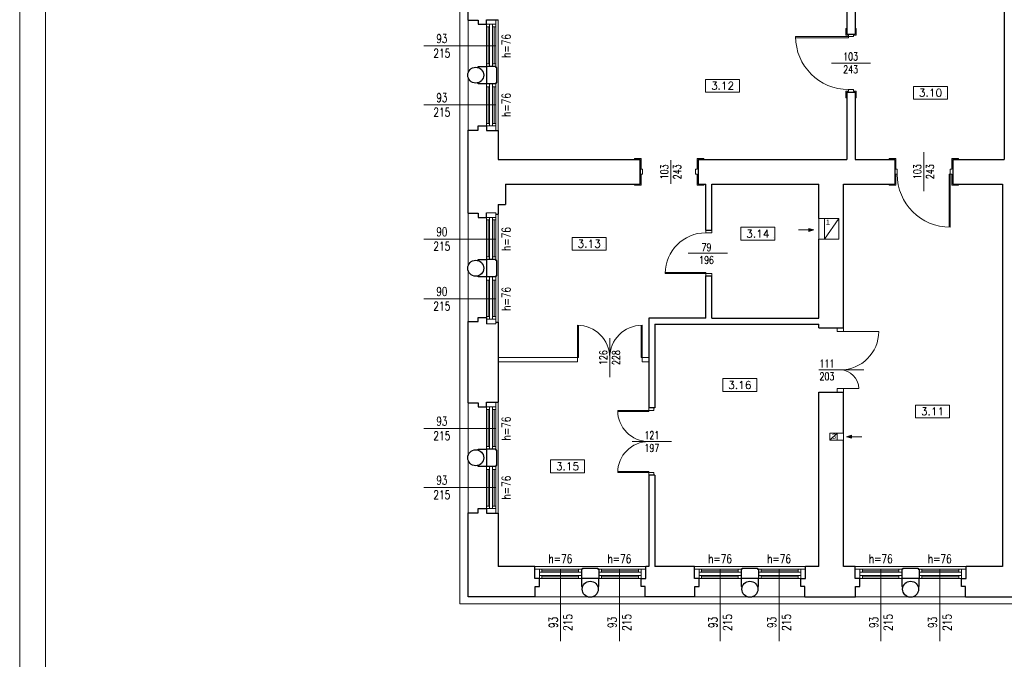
# Model space of a CAD drawing. Header units: millimetres. Extents: x -5254 to 173417, y -28809 to -6400.
# Tile 82 of 256: x 48633 to 50550, y -27356 to -26111. Entities that reach past the tile are written whole.
import ezdxf

# ---------------------------------------------------------------- set-up
doc = ezdxf.new("R2010")
doc.units = ezdxf.units.MM
for name, color, linetype, lineweight in [('m_cienka', 7, 'Continuous', 5), ('m_stolarka', 7, 'Continuous', 9), ('m_tabela', 7, 'Continuous', 15), ('m_tekst', 7, 'Continuous', 13), ('m_wentylacja', 7, 'Continuous', 5), ('m_widok', 7, 'Continuous', 9), ('m_ściany', 7, 'Continuous', 30)]:
    doc.layers.add(name, color=color, linetype=linetype, lineweight=lineweight)
doc.styles.add('ROMANS', font='Romans.shx', dxfattribs={"height": 0.2})
doc.styles.get("Standard").update_dxf_attribs({"font": 'arial.ttf'})
doc.styles.add('styl1', font='simplex.shx', dxfattribs={"width": 0.75})

# ---------------------------------------------------------------- blocks, each defined once
blk = doc.blocks.new('strz')
at = {"layer": 'm_wentylacja', "ltscale": 2}
h = blk.add_hatch(color=0, dxfattribs=at)
h.paths.add_polyline_path([(0, 9.8), (-2.9, 9.8), (0, 0)])
h.paths.add_polyline_path([(2.9, 9.8), (0, 9.8), (0, 0)])
at = {"layer": 'm_wentylacja', "color": 0, "ltscale": 2}
for p, q in [((0, 0), (0, 29.8)), ((0, 0), (-2.9, 9.8)), ((-2.9, 9.8), (2.9, 9.8)), ((0, 0), (2.9, 9.8))]:
    blk.add_line(p, q, dxfattribs=at)

msp = doc.modelspace()

# ---------------------------------------------------------------- linework, layer by layer
at = {"layer": 'm_cienka', "color": 7, "ltscale": 3}
for p, q in [((49559.91, -26161.95), (49419.91, -26161.95)), ((49559.91, -26276.91), (49419.91, -26276.91)), ((49559.91, -26537.95), (49419.91, -26537.95)), ((49559.91, -26654.41), (49419.91, -26654.41)), ((49559.91, -26906.95), (49419.91, -26906.95)), ((49559.91, -27021.91), (49419.91, -27021.91)), ((49685.91, -27180.91), (49685.91, -27320.91)), ((49800.88, -27180.91), (49800.88, -27320.91)), ((49996.91, -27180.91), (49996.91, -27320.91)), ((50111.88, -27180.91), (50111.88, -27320.91)), ((50309.91, -27180.91), (50309.91, -27320.91)), ((50424.88, -27180.91), (50424.88, -27320.91))]:
    msp.add_line(p, q, dxfattribs=at)
at = {"layer": 'm_cienka', "color": 7, "ltscale": 2}
for p, q in [((50289.98, -26195.41), (50213.85, -26195.41)), ((49900.73, -26384.27), (49900.73, -26430.4)), ((50393.41, -26368.85), (50393.41, -26444.98)), ((50010.98, -26565.41), (49934.85, -26565.41)), ((49781.91, -26730.85), (49781.91, -26806.98)), ((50188.91, -26792.91), (50277.05, -26792.91)), ((49901.98, -26932.41), (49825.85, -26932.41))]:
    msp.add_line(p, q, dxfattribs=at)
at = {"layer": 'm_cienka', "color": 7}
for p, q in [((49968.76, -26227.15), (49968.76, -26252.15)), ((50034.76, -26227.15), (49968.76, -26227.15)), ((50034.76, -26252.15), (50034.76, -26227.15)), ((49968.76, -26252.15), (50034.76, -26252.15)), ((50373.63, -26240.79), (50373.63, -26265.79)), ((50439.63, -26240.79), (50373.63, -26240.79)), ((50439.63, -26265.79), (50439.63, -26240.79)), ((50373.63, -26265.79), (50439.63, -26265.79)), ((50037.42, -26515.22), (50037.42, -26540.22)), ((50103.42, -26515.22), (50037.42, -26515.22)), ((50103.42, -26540.22), (50103.42, -26515.22)), ((49708.85, -26534.85), (49708.85, -26559.85)), ((49774.85, -26534.85), (49708.85, -26534.85)), ((49774.85, -26559.85), (49774.85, -26534.85)), ((50037.42, -26540.22), (50103.42, -26540.22)), ((49708.85, -26559.85), (49774.85, -26559.85)), ((50002.27, -26809.86), (50002.27, -26834.86)), ((50068.27, -26809.86), (50002.27, -26809.86)), ((50068.27, -26834.86), (50068.27, -26809.86)), ((50002.27, -26834.86), (50068.27, -26834.86)), ((50377.72, -26861.24), (50377.72, -26886.24)), ((50443.72, -26861.24), (50377.72, -26861.24)), ((50443.72, -26886.24), (50443.72, -26861.24)), ((50377.72, -26886.24), (50443.72, -26886.24)), ((49666.85, -26968.14), (49666.85, -26993.14)), ((49732.85, -26968.14), (49666.85, -26968.14)), ((49732.85, -26993.14), (49732.85, -26968.14)), ((49666.85, -26993.14), (49732.85, -26993.14))]:
    msp.add_line(p, q, dxfattribs=at)
at = {"layer": 'm_cienka', "color": 7, "ltscale": 2}
msp.add_lwpolyline([(50513.76, -24341.31), (49489.91, -24341.31), (49489.91, -25538.31), (49378.91, -25538.31), (49378.91, -26049.31), (49490.01, -26049.31), (49489.91, -27248.22), (49504.91, -27248.22), (50624.91, -27248.32), (50624.91, -26797.31), (52310.91, -26797.31), (52310.91, -26834.22), (52807.91, -26834.22)], dxfattribs=at)
at = {"layer": 'm_stolarka', "color": 7}
for p, q in [((49541.91, -26119.91), (49541.91, -26201.91)), ((49547.91, -26124.91), (49541.91, -26124.91)), ((49544.91, -26196.91), (49544.91, -26124.91)), ((49547.91, -26119.91), (49547.91, -26201.91)), ((49553.91, -26119.91), (49553.91, -26201.91)), ((49553.91, -26124.91), (49559.91, -26124.91)), ((49556.91, -26124.91), (49556.91, -26196.91)), ((49559.91, -26119.91), (49559.91, -26201.91)), ((50241.91, -26140.91), (50241.91, -26127.91)), ((50241.91, -26127.91), (50243.91, -26127.91)), ((50261.91, -26127.91), (50259.91, -26127.91)), ((50261.91, -26140.91), (50261.91, -26127.91)), ((50246.91, -26143.91), (50143.91, -26143.91)), ((50143.91, -26143.91), (50143.91, -26143.91)), ((50246.91, -26145.91), (50143.91, -26145.91)), ((50246.91, -26140.91), (50241.91, -26140.91)), ((50246.91, -26140.91), (50246.91, -26143.91)), ((50246.91, -26143.91), (50256.91, -26143.91)), ((50246.91, -26145.91), (50246.91, -26143.91)), ((50256.91, -26140.91), (50256.91, -26143.91)), ((50256.91, -26140.91), (50261.91, -26140.91)), ((49547.91, -26196.91), (49541.91, -26196.91)), ((49553.91, -26196.91), (49559.91, -26196.91)), ((49541.91, -26235.91), (49541.91, -26317.91)), ((49547.91, -26241.84), (49541.91, -26241.84)), ((49544.91, -26312.91), (49544.91, -26241.84)), ((49547.91, -26235.91), (49547.91, -26317.91)), ((49553.91, -26235.91), (49553.91, -26317.91)), ((49553.91, -26241.84), (49559.91, -26241.84)), ((49556.91, -26241.84), (49556.91, -26312.91)), ((49559.91, -26235.91), (49559.91, -26317.91)), ((50031.58, -26246.46), (50031.58, -26246.46)), ((50246.91, -26249.91), (50241.91, -26249.91)), ((50241.91, -26249.91), (50241.91, -26262.91)), ((50246.91, -26249.91), (50246.91, -26246.91)), ((50246.91, -26246.91), (50256.91, -26246.91)), ((50246.91, -26246.91), (50246.91, -26246.91)), ((50256.91, -26249.91), (50256.91, -26246.91)), ((50256.91, -26249.91), (50261.91, -26249.91)), ((50261.91, -26249.91), (50261.91, -26262.91)), ((50241.91, -26262.91), (50243.91, -26262.91)), ((50261.91, -26262.91), (50259.91, -26262.91)), ((50436.46, -26260.1), (50436.46, -26260.1)), ((49547.91, -26312.91), (49541.91, -26312.91)), ((49553.91, -26312.91), (49559.91, -26312.91)), ((49842.91, -26380.91), (49829.91, -26380.91)), ((49829.91, -26380.91), (49829.91, -26382.91)), ((49842.91, -26401.91), (49842.91, -26380.91)), ((49951.91, -26401.91), (49951.91, -26380.91)), ((49951.91, -26380.91), (49964.91, -26380.91)), ((49964.91, -26380.91), (49964.91, -26382.91)), ((50338.91, -26380.91), (50325.91, -26380.91)), ((50325.91, -26380.91), (50325.91, -26382.91)), ((50338.91, -26401.91), (50338.91, -26380.91)), ((50447.91, -26401.91), (50447.91, -26380.91)), ((50447.91, -26380.91), (50460.91, -26380.91)), ((50460.91, -26380.91), (50460.91, -26382.91)), ((49845.91, -26401.91), (49842.91, -26401.91)), ((49845.91, -26401.91), (49845.91, -26411.91)), ((49948.91, -26401.91), (49948.91, -26411.91)), ((49948.91, -26401.91), (49951.91, -26401.91)), ((50341.91, -26401.91), (50338.91, -26401.91)), ((50341.91, -26401.91), (50341.91, -26411.91)), ((50444.91, -26401.91), (50444.91, -26411.91)), ((50444.91, -26401.91), (50447.91, -26401.91)), ((49845.91, -26411.91), (49842.91, -26411.91)), ((49842.91, -26411.91), (49842.91, -26432.91)), ((49845.91, -26411.91), (49845.91, -26411.91)), ((49948.91, -26411.91), (49951.91, -26411.91)), ((49951.91, -26411.91), (49951.91, -26432.91)), ((50341.91, -26411.91), (50338.91, -26411.91)), ((50338.91, -26411.91), (50338.91, -26432.91)), ((50341.91, -26411.91), (50341.91, -26411.91)), ((50442.91, -26411.91), (50442.91, -26514.91)), ((50442.91, -26411.91), (50444.91, -26411.91)), ((50444.91, -26411.91), (50447.91, -26411.91)), ((50444.91, -26411.91), (50444.91, -26514.91)), ((50447.91, -26411.91), (50447.91, -26432.91)), ((49829.91, -26432.91), (49829.91, -26430.91)), ((49842.91, -26432.91), (49829.91, -26432.91)), ((49951.91, -26432.91), (49964.91, -26432.91)), ((49964.91, -26432.91), (49964.91, -26430.91)), ((50325.91, -26432.91), (50325.91, -26430.91)), ((50338.91, -26432.91), (50325.91, -26432.91)), ((50447.91, -26432.91), (50460.91, -26432.91)), ((50460.91, -26432.91), (50460.91, -26430.91)), ((49541.91, -26495.91), (49541.91, -26577.91)), ((49547.91, -26500.91), (49541.91, -26500.91)), ((49544.91, -26572.91), (49544.91, -26500.91)), ((49547.91, -26495.91), (49547.91, -26577.91)), ((49553.91, -26495.91), (49553.91, -26577.91)), ((49553.91, -26500.91), (49559.91, -26500.91)), ((49556.91, -26500.91), (49556.91, -26572.91)), ((49559.91, -26495.91), (49559.91, -26577.91)), ((50444.91, -26514.91), (50444.91, -26514.91)), ((49968.91, -26525.91), (49968.91, -26525.91)), ((50100.24, -26534.53), (50100.24, -26534.53)), ((49771.67, -26554.16), (49771.67, -26554.16)), ((49547.91, -26572.91), (49541.91, -26572.91)), ((49553.91, -26572.91), (49559.91, -26572.91)), ((49541.91, -26611.91), (49541.91, -26696.91)), ((49547.91, -26611.91), (49547.91, -26693.91)), ((49553.91, -26611.91), (49553.91, -26693.91)), ((49559.91, -26611.91), (49559.91, -26696.91)), ((49968.91, -26602.91), (49889.91, -26602.91)), ((49968.91, -26604.91), (49889.91, -26604.91)), ((49889.91, -26604.91), (49889.91, -26604.91)), ((49968.91, -26602.91), (49968.91, -26604.91)), ((49547.91, -26617.84), (49541.91, -26617.84)), ((49544.91, -26688.91), (49544.91, -26617.84)), ((49553.91, -26617.84), (49559.91, -26617.84)), ((49556.91, -26617.84), (49556.91, -26688.91)), ((49547.91, -26688.91), (49541.91, -26688.91)), ((49553.91, -26688.91), (49559.91, -26688.91)), ((49718.91, -26768.91), (49718.91, -26705.91)), ((49718.91, -26705.91), (49718.91, -26705.91)), ((49720.91, -26768.91), (49720.91, -26705.91)), ((49842.91, -26705.91), (49842.91, -26768.91)), ((49844.91, -26705.91), (49844.91, -26705.91)), ((49844.91, -26705.91), (49844.91, -26768.91)), ((49718.91, -26768.91), (49564.91, -26768.91)), ((49718.91, -26776.91), (49718.91, -26768.91)), ((49720.91, -26768.91), (49718.91, -26768.91)), ((49781.91, -26768.91), (49781.91, -26768.91)), ((49781.91, -26768.91), (49781.91, -26768.91)), ((49842.91, -26768.91), (49844.91, -26768.91)), ((49857.91, -26768.91), (49844.91, -26768.91)), ((49844.91, -26776.91), (49844.91, -26768.91)), ((49718.91, -26776.91), (49564.91, -26776.91)), ((49857.91, -26776.91), (49844.91, -26776.91)), ((50065.09, -26829.16), (50065.09, -26829.16)), ((49541.91, -26864.91), (49541.91, -26946.91)), ((49547.91, -26864.91), (49547.91, -26946.91)), ((49553.91, -26864.91), (49553.91, -26946.91)), ((49559.91, -26864.91), (49559.91, -26946.91)), ((49547.91, -26869.91), (49541.91, -26869.91)), ((49544.91, -26941.91), (49544.91, -26869.91)), ((49553.91, -26869.91), (49559.91, -26869.91)), ((49556.91, -26869.91), (49556.91, -26941.91)), ((49857.91, -26871.91), (49797.41, -26871.91)), ((49797.41, -26871.91), (49797.41, -26871.91)), ((49857.91, -26873.91), (49797.41, -26873.91)), ((49857.91, -26873.91), (49857.91, -26871.91)), ((50440.55, -26880.55), (50440.55, -26880.55)), ((49547.91, -26941.91), (49541.91, -26941.91)), ((49553.91, -26941.91), (49559.91, -26941.91)), ((49857.91, -26932.41), (49857.91, -26932.41)), ((49541.91, -26980.91), (49541.91, -27062.91)), ((49547.91, -26980.91), (49547.91, -27062.91)), ((49553.91, -26980.91), (49553.91, -27062.91)), ((49559.91, -26980.91), (49559.91, -27062.91)), ((49547.91, -26986.84), (49541.91, -26986.84)), ((49544.91, -27057.91), (49544.91, -26986.84)), ((49553.91, -26986.84), (49559.91, -26986.84)), ((49556.91, -26986.84), (49556.91, -27057.91)), ((49729.67, -26987.44), (49729.67, -26987.44)), ((49857.91, -26990.91), (49797.41, -26990.91)), ((49857.91, -26992.91), (49797.41, -26992.91)), ((49797.41, -26992.91), (49797.41, -26992.91)), ((49857.91, -26992.91), (49857.91, -26990.91)), ((49547.91, -27057.91), (49541.91, -27057.91)), ((49553.91, -27057.91), (49559.91, -27057.91)), ((49726.91, -27180.91), (49644.91, -27180.91)), ((49726.91, -27186.91), (49644.91, -27186.91)), ((49726.91, -27192.91), (49644.91, -27192.91)), ((49649.91, -27186.91), (49649.91, -27180.91)), ((49720.99, -27183.91), (49649.91, -27183.91)), ((49649.91, -27192.91), (49649.91, -27198.91)), ((49720.99, -27186.91), (49720.99, -27180.91)), ((49720.99, -27192.91), (49720.99, -27198.91)), ((49842.91, -27180.91), (49760.91, -27180.91)), ((49842.91, -27186.91), (49760.91, -27186.91)), ((49842.91, -27192.91), (49760.91, -27192.91)), ((49765.91, -27186.91), (49765.91, -27180.91)), ((49837.91, -27183.91), (49765.91, -27183.91)), ((49765.91, -27192.91), (49765.91, -27198.91)), ((49837.91, -27186.91), (49837.91, -27180.91)), ((49837.91, -27192.91), (49837.91, -27198.91)), ((50037.91, -27180.91), (49955.91, -27180.91)), ((50037.91, -27186.91), (49955.91, -27186.91)), ((50037.91, -27192.91), (49955.91, -27192.91)), ((49960.91, -27186.91), (49960.91, -27180.91)), ((50031.99, -27183.91), (49960.91, -27183.91)), ((49960.91, -27192.91), (49960.91, -27198.91)), ((50031.99, -27186.91), (50031.99, -27180.91)), ((50031.99, -27192.91), (50031.99, -27198.91)), ((50153.91, -27180.91), (50071.91, -27180.91)), ((50153.91, -27186.91), (50071.91, -27186.91)), ((50153.91, -27192.91), (50071.91, -27192.91)), ((50076.91, -27186.91), (50076.91, -27180.91)), ((50148.91, -27183.91), (50076.91, -27183.91)), ((50076.91, -27192.91), (50076.91, -27198.91)), ((50148.91, -27186.91), (50148.91, -27180.91)), ((50148.91, -27192.91), (50148.91, -27198.91)), ((50350.91, -27180.91), (50268.91, -27180.91)), ((50350.91, -27186.91), (50268.91, -27186.91)), ((50350.91, -27192.91), (50268.91, -27192.91)), ((50273.91, -27186.91), (50273.91, -27180.91)), ((50344.99, -27183.91), (50273.91, -27183.91)), ((50273.91, -27192.91), (50273.91, -27198.91)), ((50344.99, -27186.91), (50344.99, -27180.91)), ((50344.99, -27192.91), (50344.99, -27198.91)), ((50466.91, -27180.91), (50384.91, -27180.91)), ((50466.91, -27186.91), (50384.91, -27186.91)), ((50466.91, -27192.91), (50384.91, -27192.91)), ((50389.91, -27186.91), (50389.91, -27180.91)), ((50461.91, -27183.91), (50389.91, -27183.91)), ((50389.91, -27192.91), (50389.91, -27198.91)), ((50461.91, -27186.91), (50461.91, -27180.91)), ((50461.91, -27192.91), (50461.91, -27198.91)), ((49726.91, -27198.91), (49644.91, -27198.91)), ((49649.91, -27195.91), (49720.99, -27195.91)), ((49842.91, -27198.91), (49760.91, -27198.91)), ((49765.91, -27195.91), (49837.91, -27195.91)), ((50037.91, -27198.91), (49955.91, -27198.91)), ((49960.91, -27195.91), (50031.99, -27195.91)), ((50153.91, -27198.91), (50071.91, -27198.91)), ((50076.91, -27195.91), (50148.91, -27195.91)), ((50350.91, -27198.91), (50268.91, -27198.91)), ((50273.91, -27195.91), (50344.99, -27195.91)), ((50466.91, -27198.91), (50384.91, -27198.91)), ((50389.91, -27195.91), (50461.91, -27195.91))]:
    msp.add_line(p, q, dxfattribs=at)
at = {"layer": 'm_stolarka', "color": 7, "ltscale": 3}
for p, q in [((50224.91, -26717.91), (50224.91, -26710.91)), ((50236.91, -26710.91), (50236.91, -26717.91)), ((50236.91, -26717.91), (50224.91, -26717.91)), ((50230.91, -26717.91), (50305.91, -26717.91)), ((50236.91, -26828.91), (50224.91, -26828.91)), ((50224.91, -26828.91), (50224.91, -26835.91)), ((50230.91, -26828.91), (50266.91, -26828.91)), ((50236.91, -26835.91), (50236.91, -26828.91))]:
    msp.add_line(p, q, dxfattribs=at)
at = {"layer": 'm_stolarka', "color": 7}
for points in [[(49559.91, -26110.91), (49559.91, -26119.91), (49541.91, -26119.91), (49541.91, -26110.91)], [(49559.91, -26326.91), (49559.91, -26317.91), (49541.91, -26317.91), (49541.91, -26326.91)], [(49559.91, -26486.91), (49559.91, -26495.91), (49541.91, -26495.91), (49541.91, -26486.91)], [(49968.91, -26520.91), (49980.91, -26520.91), (49980.91, -26525.91), (49968.91, -26525.91)], [(49968.91, -26604.91), (49980.91, -26604.91), (49980.91, -26609.91), (49968.91, -26609.91)], [(49559.91, -26702.91), (49559.91, -26693.91), (49541.91, -26693.91), (49541.91, -26702.91)], [(49559.91, -26855.91), (49559.91, -26864.91), (49541.91, -26864.91), (49541.91, -26855.91)], [(49857.91, -26871.91), (49867.91, -26871.91), (49867.91, -26866.91), (49857.91, -26866.91)], [(49857.91, -26997.91), (49867.91, -26997.91), (49867.91, -26992.91), (49857.91, -26992.91)], [(49559.91, -27071.91), (49559.91, -27062.91), (49541.91, -27062.91), (49541.91, -27071.91)], [(49635.91, -27180.91), (49644.91, -27180.91), (49644.91, -27198.91), (49635.91, -27198.91)], [(49851.91, -27180.91), (49842.91, -27180.91), (49842.91, -27198.91), (49851.91, -27198.91)], [(49946.91, -27180.91), (49955.91, -27180.91), (49955.91, -27198.91), (49946.91, -27198.91)], [(50162.91, -27180.91), (50153.91, -27180.91), (50153.91, -27198.91), (50162.91, -27198.91)], [(50259.91, -27180.91), (50268.91, -27180.91), (50268.91, -27198.91), (50259.91, -27198.91)], [(50475.91, -27180.91), (50466.91, -27180.91), (50466.91, -27198.91), (50475.91, -27198.91)]]:
    msp.add_lwpolyline(points, close=True, dxfattribs=at)
for centre, radius, start, end in [((50246.91, -26143.91), 103, 180, 270), ((50444.91, -26411.91), 103, 180, 270), ((49968.91, -26604.91), 79, 90, 180), ((49718.91, -26768.91), 63, 0, 90), ((49844.91, -26768.91), 63, 90, 180), ((49857.91, -26871.91), 60.5, 180, 270), ((49857.91, -26992.91), 60.5, 90, 180)]:
    msp.add_arc(centre, radius, start, end, dxfattribs=at)
at = {"layer": 'm_stolarka', "color": 7, "ltscale": 3}
for centre, radius, start, end in [((50230.91, -26717.91), 75, 270, 0), ((50230.91, -26828.91), 36, 0, 90)]:
    msp.add_arc(centre, radius, start, end, dxfattribs=at)
at = {"layer": 'm_tabela', "color": 7}
for p, q in [((48632.72, -22869.36), (48632.72, -28809.36)), ((48682.72, -22919.36), (48682.72, -28759.36))]:
    msp.add_line(p, q, dxfattribs=at)
at = {"layer": 'm_wentylacja', "color": 7, "ltscale": 3}
for p, q in [((50199.92, -26498.01), (50188.91, -26498.01)), ((50188.91, -26498.01), (50188.91, -26538.01)), ((50199.92, -26538.01), (50199.92, -26498.01)), ((50199.92, -26538.01), (50188.91, -26538.01))]:
    msp.add_line(p, q, dxfattribs=at)
at = {"layer": 'm_wentylacja', "color": 7, "ltscale": 2}
msp.add_line((50227.92, -26498.01), (50199.92, -26538.01), dxfattribs=at)
at = {"layer": 'm_wentylacja', "color": 7}
for p, q in [((50210.91, -26929.91), (50210.91, -26915.91)), ((50210.91, -26915.91), (50236.91, -26915.91)), ((50210.91, -26929.91), (50224.91, -26915.91)), ((50224.91, -26929.91), (50224.91, -26915.91)), ((50236.91, -26929.91), (50236.91, -26915.91)), ((50236.91, -26929.91), (50210.91, -26929.91))]:
    msp.add_line(p, q, dxfattribs=at)
at = {"layer": 'm_wentylacja', "color": 7, "ltscale": 2}
msp.add_lwpolyline([(50199.92, -26538.01), (50227.92, -26538.01), (50227.92, -26498.01), (50199.92, -26498.01)], close=True, dxfattribs=at)
at = {"layer": 'm_widok', "color": 7}
for p, q in [((49505.91, -26111.91), (49505.91, -26215.01)), ((49564.91, -26326.91), (49564.91, -26110.91)), ((49505.91, -26222.82), (49505.91, -26325.91)), ((49505.91, -26487.91), (49505.91, -26591.01)), ((49564.91, -26699.91), (49564.91, -26489.91)), ((49505.91, -26601.82), (49505.91, -26698.91)), ((49505.91, -26856.91), (49505.91, -26960.01)), ((49564.91, -27071.91), (49564.91, -26855.91)), ((49505.91, -26967.82), (49505.91, -27070.91)), ((49635.91, -27175.91), (49851.91, -27175.91)), ((49946.91, -27175.91), (50162.91, -27175.91)), ((50259.91, -27175.91), (50475.91, -27175.91)), ((49740.01, -27234.91), (49636.91, -27234.91)), ((49850.91, -27234.91), (49747.82, -27234.91)), ((50051.01, -27234.91), (49947.91, -27234.91)), ((50161.91, -27234.91), (50058.82, -27234.91)), ((50364.01, -27234.91), (50260.91, -27234.91)), ((50474.91, -27234.91), (50371.82, -27234.91))]:
    msp.add_line(p, q, dxfattribs=at)
at = {"layer": 'm_ściany', "color": 7}
for p, q in [((50243.91, -26007.91), (50243.91, -26138.91)), ((50259.91, -26007.91), (50259.91, -26138.91)), ((50549.91, -26007.91), (50549.91, -26382.91)), ((49505.91, -26111.91), (49505.91, -26034.82)), ((49505.91, -26111.91), (49505.91, -26111.91)), ((49505.91, -26111.91), (49525.91, -26111.91)), ((49525.91, -26111.91), (49525.91, -26119.91)), ((49541.91, -26110.91), (49564.91, -26110.91)), ((49541.91, -26119.91), (49541.91, -26110.91)), ((49525.91, -26119.91), (49541.91, -26119.91)), ((50243.91, -26138.91), (50259.91, -26138.91)), ((49525.91, -26204.24), (49525.91, -26201.91)), ((49525.91, -26201.91), (49541.91, -26201.91)), ((49541.91, -26201.91), (49541.91, -26235.91)), ((49525.91, -26235.91), (49525.91, -26233.59)), ((49541.91, -26235.91), (49525.91, -26235.91)), ((50243.91, -26251.91), (50243.91, -26382.91)), ((50243.91, -26251.91), (50259.91, -26251.91)), ((50259.91, -26251.91), (50259.91, -26382.91)), ((49505.91, -26487.91), (49505.91, -26325.91)), ((49505.91, -26325.91), (49525.91, -26325.91)), ((49505.91, -26328.91), (49505.91, -26328.91)), ((49525.91, -26325.91), (49525.91, -26317.91)), ((49525.91, -26317.91), (49541.91, -26317.91)), ((49541.91, -26317.91), (49541.91, -26326.91)), ((49541.91, -26326.91), (49564.91, -26326.91)), ((49564.91, -26326.91), (49564.91, -26382.91)), ((49564.91, -26382.91), (49840.91, -26382.91)), ((49840.91, -26382.91), (49840.91, -26430.91)), ((49953.91, -26382.91), (50243.91, -26382.91)), ((49953.91, -26382.91), (49953.91, -26430.91)), ((50259.91, -26382.91), (50336.91, -26382.91)), ((50336.91, -26382.91), (50336.91, -26430.91)), ((50449.91, -26382.91), (50549.91, -26382.91)), ((50449.91, -26382.91), (50449.91, -26430.91)), ((49578.91, -26430.91), (49840.91, -26430.91)), ((49578.91, -26430.91), (49578.91, -26470.91)), ((49953.91, -26430.91), (49968.91, -26430.91)), ((49968.91, -26520.91), (49968.91, -26430.91)), ((49980.91, -26430.91), (50188.91, -26430.91)), ((49980.91, -26520.91), (49980.91, -26430.91)), ((50188.91, -26498.01), (50188.91, -26430.91)), ((50236.91, -26430.91), (50336.91, -26430.91)), ((50236.91, -26554.41), (50236.91, -26430.91)), ((50449.91, -26430.91), (50546.91, -26430.91)), ((50546.91, -26430.91), (50546.91, -26761.91)), ((49564.91, -26470.91), (49578.91, -26470.91)), ((49564.91, -26470.91), (49564.91, -26489.91)), ((49505.91, -26487.91), (49505.91, -26487.91)), ((49505.91, -26487.91), (49525.91, -26487.91)), ((49525.91, -26487.91), (49525.91, -26495.91)), ((49525.91, -26495.91), (49541.91, -26495.91)), ((49541.91, -26495.91), (49541.91, -26486.91)), ((49559.91, -26489.91), (49564.91, -26489.91)), ((49968.91, -26520.91), (49980.91, -26520.91)), ((50188.91, -26554.41), (50188.91, -26538.01)), ((50188.91, -26691.91), (50188.91, -26554.41)), ((50236.91, -26710.91), (50236.91, -26554.41)), ((49525.91, -26580.24), (49525.91, -26577.91)), ((49525.91, -26577.91), (49541.91, -26577.91)), ((49541.91, -26577.91), (49541.91, -26611.91)), ((49525.91, -26611.91), (49525.91, -26609.59)), ((49541.91, -26611.91), (49525.91, -26611.91)), ((49968.91, -26691.91), (49968.91, -26609.91)), ((49968.91, -26609.91), (49980.91, -26609.91)), ((49980.91, -26691.91), (49980.91, -26609.91)), ((49525.91, -26698.91), (49525.91, -26690.91)), ((49525.91, -26690.91), (49541.91, -26690.91)), ((49541.91, -26690.91), (49541.91, -26702.91)), ((49968.91, -26691.91), (49857.91, -26691.91)), ((49857.91, -26691.91), (49857.91, -26866.91)), ((49980.91, -26691.91), (50188.91, -26691.91)), ((49505.91, -26856.91), (49505.91, -26698.91)), ((49505.91, -26698.91), (49525.91, -26698.91)), ((49505.91, -26701.91), (49505.91, -26701.91)), ((49559.91, -26699.91), (49564.91, -26699.91)), ((49564.91, -26699.91), (49564.91, -26855.91)), ((49869.91, -26703.91), (50188.91, -26703.91)), ((49869.91, -26703.91), (49869.91, -26866.91)), ((50188.91, -26710.91), (50188.91, -26703.91)), ((50188.91, -26710.91), (50236.91, -26710.91)), ((50546.91, -26761.91), (50546.91, -27175.91)), ((50188.91, -26835.91), (50236.91, -26835.91)), ((50188.91, -27175.91), (50188.91, -26835.91)), ((50236.91, -26915.91), (50236.91, -26835.91)), ((49505.91, -26856.91), (49505.91, -26856.91)), ((49505.91, -26856.91), (49525.91, -26856.91)), ((49525.91, -26856.91), (49525.91, -26864.91)), ((49525.91, -26864.91), (49541.91, -26864.91)), ((49541.91, -26855.91), (49564.91, -26855.91)), ((49541.91, -26864.91), (49541.91, -26855.91)), ((49869.91, -26866.91), (49857.91, -26866.91)), ((50236.91, -27175.91), (50236.91, -26929.91)), ((49525.91, -26949.24), (49525.91, -26946.91)), ((49525.91, -26946.91), (49541.91, -26946.91)), ((49541.91, -26946.91), (49541.91, -26980.91)), ((49525.91, -26980.91), (49525.91, -26978.59)), ((49541.91, -26980.91), (49525.91, -26980.91)), ((49869.91, -26997.91), (49857.91, -26997.91)), ((49857.91, -26997.91), (49857.91, -27175.91)), ((49869.91, -26997.91), (49869.91, -27175.91)), ((49505.91, -27234.91), (49505.91, -27070.91)), ((49505.91, -27070.91), (49525.91, -27070.91)), ((49505.91, -27073.91), (49505.91, -27073.91)), ((49525.91, -27070.91), (49525.91, -27062.91)), ((49525.91, -27062.91), (49541.91, -27062.91)), ((49541.91, -27062.91), (49541.91, -27071.91)), ((49541.91, -27071.91), (49564.91, -27071.91)), ((49564.91, -27071.91), (49564.91, -27175.91)), ((49635.91, -27175.91), (49564.91, -27175.91)), ((49635.91, -27198.91), (49635.91, -27175.91)), ((49857.91, -27175.91), (49851.91, -27175.91)), ((49851.91, -27198.91), (49851.91, -27175.91)), ((49946.91, -27175.91), (49869.91, -27175.91)), ((49946.91, -27198.91), (49946.91, -27175.91)), ((50188.91, -27175.91), (50162.91, -27175.91)), ((50162.91, -27198.91), (50162.91, -27175.91)), ((50259.91, -27175.91), (50236.91, -27175.91)), ((50259.91, -27198.91), (50259.91, -27175.91)), ((50546.91, -27175.91), (50475.91, -27175.91)), ((50475.91, -27198.91), (50475.91, -27175.91)), ((49644.91, -27198.91), (49635.91, -27198.91)), ((49644.91, -27214.91), (49644.91, -27198.91)), ((49726.91, -27198.91), (49726.91, -27214.91)), ((49760.91, -27198.91), (49726.91, -27198.91)), ((49760.91, -27214.91), (49760.91, -27198.91)), ((49842.91, -27214.91), (49842.91, -27198.91)), ((49842.91, -27198.91), (49851.91, -27198.91)), ((49955.91, -27198.91), (49946.91, -27198.91)), ((49955.91, -27214.91), (49955.91, -27198.91)), ((50037.91, -27198.91), (50037.91, -27214.91)), ((50071.91, -27198.91), (50037.91, -27198.91)), ((50071.91, -27214.91), (50071.91, -27198.91)), ((50153.91, -27214.91), (50153.91, -27198.91)), ((50153.91, -27198.91), (50162.91, -27198.91)), ((50268.91, -27198.91), (50259.91, -27198.91)), ((50268.91, -27214.91), (50268.91, -27198.91)), ((50350.91, -27198.91), (50350.91, -27214.91)), ((50384.91, -27198.91), (50350.91, -27198.91)), ((50384.91, -27214.91), (50384.91, -27198.91)), ((50466.91, -27214.91), (50466.91, -27198.91)), ((50466.91, -27198.91), (50475.91, -27198.91)), ((49636.91, -27234.91), (49636.91, -27214.91)), ((49636.91, -27214.91), (49644.91, -27214.91)), ((49726.91, -27214.91), (49729.24, -27214.91)), ((49758.59, -27214.91), (49760.91, -27214.91)), ((49850.91, -27214.91), (49842.91, -27214.91)), ((49850.91, -27234.91), (49850.91, -27214.91)), ((49947.91, -27234.91), (49947.91, -27214.91)), ((49947.91, -27214.91), (49955.91, -27214.91)), ((50037.91, -27214.91), (50040.24, -27214.91)), ((50069.59, -27214.91), (50071.91, -27214.91)), ((50161.91, -27214.91), (50153.91, -27214.91)), ((50161.91, -27234.91), (50161.91, -27214.91)), ((50260.91, -27234.91), (50260.91, -27214.91)), ((50260.91, -27214.91), (50268.91, -27214.91)), ((50350.91, -27214.91), (50353.24, -27214.91)), ((50382.59, -27214.91), (50384.91, -27214.91)), ((50474.91, -27214.91), (50466.91, -27214.91)), ((50474.91, -27234.91), (50474.91, -27214.91)), ((49636.91, -27234.91), (49505.91, -27234.91)), ((49633.91, -27234.91), (49633.91, -27234.91)), ((49947.91, -27234.91), (49850.91, -27234.91)), ((49850.91, -27234.91), (49850.91, -27234.91)), ((49944.91, -27234.91), (49944.91, -27234.91)), ((50161.91, -27234.91), (50260.91, -27234.91)), ((50161.91, -27234.91), (50161.91, -27234.91)), ((50257.91, -27234.91), (50257.91, -27234.91)), ((50474.91, -27234.91), (50605.91, -27234.91)), ((50474.91, -27234.91), (50474.91, -27234.91))]:
    msp.add_line(p, q, dxfattribs=at)
at = {"layer": 'm_ściany', "color": 7, "ltscale": 3}
for p, q in [((49559.91, -26201.91), (49541.91, -26201.91)), ((49559.91, -26203.91), (49559.91, -26201.91)), ((49561.91, -26203.91), (49559.91, -26203.91)), ((49561.91, -26233.91), (49561.91, -26203.91)), ((49561.91, -26233.91), (49559.91, -26233.91)), ((49559.91, -26233.91), (49559.91, -26235.91)), ((49559.91, -26235.91), (49541.91, -26235.91)), ((49840.91, -26430.91), (49840.91, -26382.91)), ((49953.91, -26382.91), (49953.91, -26430.91)), ((49559.91, -26577.91), (49541.91, -26577.91)), ((49559.91, -26579.91), (49559.91, -26577.91)), ((49561.91, -26579.91), (49559.91, -26579.91)), ((49561.91, -26609.91), (49561.91, -26579.91)), ((49559.91, -26611.91), (49541.91, -26611.91)), ((49561.91, -26609.91), (49559.91, -26609.91)), ((49559.91, -26609.91), (49559.91, -26611.91)), ((49559.91, -26946.91), (49541.91, -26946.91)), ((49559.91, -26948.91), (49559.91, -26946.91)), ((49561.91, -26948.91), (49559.91, -26948.91)), ((49561.91, -26978.91), (49561.91, -26948.91)), ((49559.91, -26980.91), (49541.91, -26980.91)), ((49561.91, -26978.91), (49559.91, -26978.91)), ((49559.91, -26978.91), (49559.91, -26980.91)), ((49728.91, -27180.91), (49726.91, -27180.91)), ((49726.91, -27180.91), (49726.91, -27198.91)), ((49728.91, -27178.91), (49728.91, -27180.91)), ((49728.91, -27178.91), (49758.91, -27178.91)), ((49758.91, -27178.91), (49758.91, -27180.91)), ((49758.91, -27180.91), (49760.91, -27180.91)), ((49760.91, -27180.91), (49760.91, -27198.91)), ((50039.91, -27180.91), (50037.91, -27180.91)), ((50037.91, -27180.91), (50037.91, -27198.91)), ((50039.91, -27178.91), (50039.91, -27180.91)), ((50039.91, -27178.91), (50069.91, -27178.91)), ((50069.91, -27178.91), (50069.91, -27180.91)), ((50069.91, -27180.91), (50071.91, -27180.91)), ((50071.91, -27180.91), (50071.91, -27198.91)), ((50352.91, -27180.91), (50350.91, -27180.91)), ((50350.91, -27180.91), (50350.91, -27198.91)), ((50352.91, -27178.91), (50352.91, -27180.91)), ((50352.91, -27178.91), (50382.91, -27178.91)), ((50382.91, -27178.91), (50382.91, -27180.91)), ((50382.91, -27180.91), (50384.91, -27180.91)), ((50384.91, -27180.91), (50384.91, -27198.91))]:
    msp.add_line(p, q, dxfattribs=at)
at = {"layer": 'm_ściany', "color": 7}
for centre in [(49520.91, -26218.91), (49520.91, -26594.91), (49520.91, -26963.91), (49743.91, -27219.91), (50054.91, -27219.91), (50367.91, -27219.91)]:
    msp.add_circle(centre, 15.5, dxfattribs=at)

# ---------------------------------------------------------------- block references
at = {"layer": 'm_wentylacja', "color": 7, "rotation": 90.00000000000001}
msp.add_blockref('strz', (50179.36, -26520.29), dxfattribs=at)
at = {"layer": 'm_wentylacja', "color": 7, "xscale": -1, "rotation": 270}
msp.add_blockref('strz', (50242.91, -26922.91), dxfattribs=at)

# ---------------------------------------------------------------- texts
at = {"layer": 'm_tekst', "color": 0, "ltscale": 3, "attachment_point": 5, "rotation": 90, "style": 'styl1'}
for s, width, heights, insert, char_height in [('h=76', 67.2517, [-17], (49580.31, -26162.08), 17), ('h=76', 67.2517, [-17], (49580.31, -26277.04), 17), ('103\\P243', 53.0566, [-40], (49900.73, -26407.34), 15), ('103\\P243', 53.0566, [-40], (50393.41, -26406.91), 15), ('h=76', 67.2517, [-17], (49580.31, -26538.08), 17), ('h=76', 67.2517, [-17], (49580.31, -26654.54), 17), ('126\\P228', 53.0566, [-40], (49781.91, -26768.91), 15), ('h=76', 67.2517, [-17], (49580.31, -26907.08), 17), ('h=76', 67.2517, [-17], (49580.31, -27022.04), 17), ('93\\P215', 67.2517, [-45.33], (49686.26, -27284.63), 17), ('93\\P215', 67.2517, [-45.33], (49800.88, -27284.63), 17), ('93\\P215', 67.2517, [-45.33], (49997.26, -27284.63), 17), ('93\\P215', 67.2517, [-45.33], (50111.88, -27284.63), 17), ('93\\P215', 67.2517, [-45.33], (50310.26, -27284.63), 17), ('93\\P215', 67.2517, [-45.33], (50424.88, -27284.63), 17)]:
    msp.add_mtext_dynamic_manual_height_columns(s, width=width, gutter_width=350, heights=heights, dxfattribs=dict(at, insert=insert, char_height=char_height))
at = {"layer": 'm_tekst', "color": 0, "ltscale": 3, "attachment_point": 5, "style": 'styl1'}
for s, width, heights, insert, char_height in [('93\\P215', 67.2517, [-45.33], (49454.91, -26161.95), 17), ('103\\P243', 53.0566, [-40], (50251.04, -26195.06), 15), ('93\\P215', 67.2517, [-45.33], (49454.91, -26276.91), 17), ('90\\P215', 67.2517, [-45.33], (49454.91, -26537.95), 17), ('79\\P196', 53.0566, [-40], (49970.42, -26566.49), 15), ('90\\P215', 67.2517, [-45.33], (49454.91, -26654.41), 17), ('111\\P203', 53.0566, [-40], (50204.95, -26792.91), 15), ('93\\P215', 67.2517, [-45.33], (49454.91, -26906.95), 17), ('121\\P197', 53.0566, [-40], (49863.91, -26932.41), 15), ('93\\P215', 67.2517, [-45.33], (49454.91, -27021.91), 17), ('h=76', 67.2517, [-17], (49685.79, -27160.52), 17), ('h=76', 67.2517, [-17], (49800.75, -27160.52), 17), ('h=76', 67.2517, [-17], (49996.79, -27160.52), 17), ('h=76', 67.2517, [-17], (50111.75, -27160.52), 17), ('h=76', 67.2517, [-17], (50309.79, -27160.52), 17), ('h=76', 67.2517, [-17], (50424.75, -27160.52), 17)]:
    msp.add_mtext_dynamic_manual_height_columns(s, width=width, gutter_width=350, heights=heights, dxfattribs=dict(at, insert=insert, char_height=char_height))
at = {"layer": 'm_tekst', "color": 0, "char_height": 15, "attachment_point": 5, "style": 'ROMANS'}
for s, insert in [('3.12', (50001.76, -26239.65)), ('3.10', (50406.63, -26253.29)), ('3.14', (50070.42, -26527.72)), ('3.13', (49741.85, -26547.35)), ('3.16', (50035.27, -26822.36)), ('3.11', (50410.72, -26873.74)), ('3.15', (49699.85, -26980.64))]:
    msp.add_mtext_dynamic_manual_height_columns(s, width=50, gutter_width=1, heights=[-15], dxfattribs=dict(at, insert=insert))
at = {"layer": 'm_wentylacja', "color": 7, "ltscale": 2, "char_height": 10, "width": 70.6168, "attachment_point": 1}
for s, insert in [('1', (50202.89, -26500.11)), ('3', (50215, -26917.02))]:
    msp.add_mtext(s, dxfattribs=dict(at, insert=insert))

doc.saveas('drawing.dxf')
